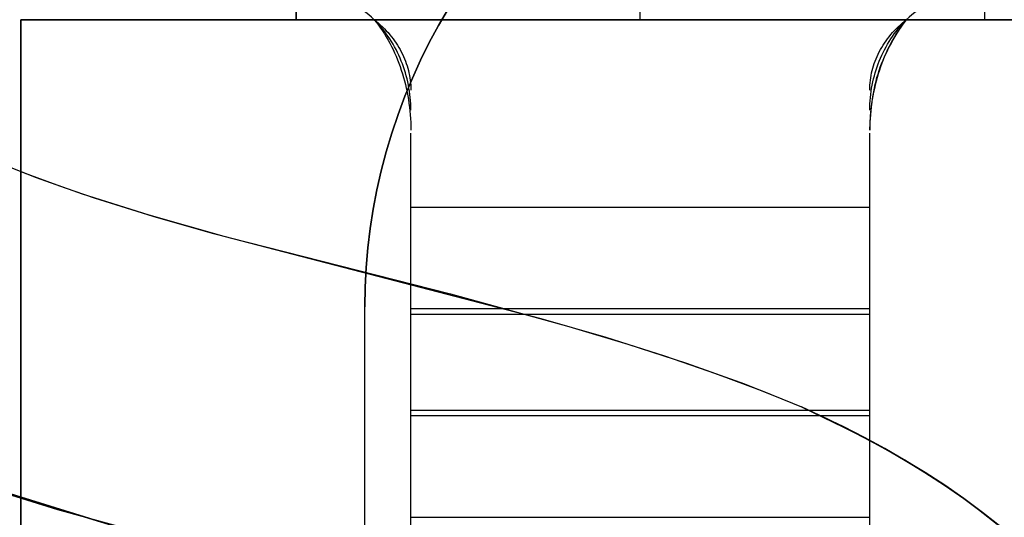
# Model space of a CAD drawing. Header units: millimetres. Extents: x -88 to 88, y -12 to 103.
# Tile 161 of 256: x -46.892 to -46.034, y 8.602 to 9.035. Entities that reach past the tile are written whole.
import ezdxf

# ---------------------------------------------------------------- set-up
doc = ezdxf.new("R2010")
doc.units = ezdxf.units.MM
doc.layers.add('Default', color=7, linetype='Continuous', true_color=0x000000)
doc.layers.add('TOP', color=7, linetype='Continuous', true_color=0xc80000)

msp = doc.modelspace()

# ---------------------------------------------------------------- linework, layer by layer
at = {"layer": 'Default', "color": 254, "true_color": 0xcad1ee}
for points in [[(-46.6511773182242, 11.23518742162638), (-46.6511773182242, 9.035187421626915)], [(-46.6511773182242, 9.035187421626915), (-46.6511773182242, 11.23518742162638)], [(-46.6511773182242, 11.23518742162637), (-46.6511773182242, 9.035187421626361)], [(-46.05117731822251, 11.23518742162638), (-46.05117731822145, 9.035187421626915)], [(-46.05117731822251, 11.23518742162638), (-46.05117731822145, 9.035187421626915)], [(-46.05117731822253, 11.23518742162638), (-46.05117731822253, 9.03518742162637)], [(-46.35117731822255, 9.035187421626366), (-46.35117731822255, 9.93518742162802)], [(-46.35117731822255, 9.035187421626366), (-46.35117731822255, 9.93518742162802)], [(-46.58305231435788, 9.0351874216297), (-46.58544948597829, 9.037347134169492), (-46.58791508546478, 9.039428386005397), (-46.5904465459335, 9.04142901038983), (-46.59304123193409, 9.043346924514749), (-46.59569644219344, 9.045180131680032), (-46.59840941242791, 9.046926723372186), (-46.60117731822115, 9.048584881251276)], [(-46.58305231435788, 9.0351874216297), (-46.58544948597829, 9.037347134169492), (-46.58791508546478, 9.039428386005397), (-46.5904465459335, 9.04142901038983), (-46.59304123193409, 9.043346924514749), (-46.59569644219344, 9.045180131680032), (-46.59840941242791, 9.046926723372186), (-46.60117731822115, 9.048584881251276)], [(-46.10117731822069, 9.048584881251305), (-46.10394522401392, 9.046926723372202), (-46.10665819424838, 9.045180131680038), (-46.10931340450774, 9.043346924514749), (-46.11190809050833, 9.041429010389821), (-46.11443955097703, 9.039428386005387), (-46.11690515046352, 9.03734713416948), (-46.11930232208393, 9.035187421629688)], [(-46.10117731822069, 9.048584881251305), (-46.10394522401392, 9.046926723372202), (-46.10665819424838, 9.045180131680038), (-46.10931340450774, 9.043346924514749), (-46.11190809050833, 9.041429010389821), (-46.11443955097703, 9.039428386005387), (-46.11690515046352, 9.03734713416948), (-46.11930232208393, 9.035187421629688)], [(-46.59117731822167, 8.785187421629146), (-46.59088582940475, 8.80225797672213), (-46.59001170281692, 8.81930862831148), (-46.5885559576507, 8.836319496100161), (-46.58652029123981, 8.853270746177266), (-46.58390707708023, 8.870142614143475), (-46.58071936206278, 8.886915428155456), (-46.57696086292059, 8.90356963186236), (-46.57263596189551, 8.920085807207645), (-46.56774970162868, 8.93644469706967), (-46.56230777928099, 8.95262722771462), (-46.5563165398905, 8.968614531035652), (-46.5497829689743, 8.98438796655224), (-46.54271468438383, 8.999929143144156), (-46.53511992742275, 9.015219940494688), (-46.52700755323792, 9.030242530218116), (-46.51838702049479, 9.04497939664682)], [(-46.59117731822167, 8.785187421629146), (-46.59088582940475, 8.80225797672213), (-46.59001170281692, 8.81930862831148), (-46.5885559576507, 8.836319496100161), (-46.58652029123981, 8.853270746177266), (-46.58390707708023, 8.870142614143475), (-46.58071936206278, 8.886915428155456), (-46.57696086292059, 8.90356963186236), (-46.57263596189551, 8.920085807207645), (-46.56774970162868, 8.93644469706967), (-46.56230777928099, 8.95262722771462), (-46.5563165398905, 8.968614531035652), (-46.5497829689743, 8.98438796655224), (-46.54271468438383, 8.999929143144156), (-46.53511992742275, 9.015219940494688), (-46.52700755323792, 9.030242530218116), (-46.51838702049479, 9.04497939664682)], [(-46.51838702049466, 9.04497939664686), (-46.52700755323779, 9.030242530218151), (-46.5351199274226, 9.01521994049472), (-46.54271468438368, 8.999929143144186), (-46.54978296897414, 8.984387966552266), (-46.55631653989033, 8.968614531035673), (-46.56230777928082, 8.952627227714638), (-46.56774970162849, 8.936444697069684), (-46.57263596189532, 8.920085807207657), (-46.57696086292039, 8.903569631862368), (-46.58071936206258, 8.886915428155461), (-46.58390707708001, 8.87014261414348), (-46.58652029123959, 8.85327074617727), (-46.58855595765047, 8.836319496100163), (-46.59001170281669, 8.819308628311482), (-46.59088582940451, 8.80225797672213), (-46.59117731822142, 8.785187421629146)], [(-46.89117731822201, 6.235187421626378), (-46.89117731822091, 9.035187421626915)], [(-46.89117731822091, 9.035187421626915), (-44.55117731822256, 9.035187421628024)], [(-46.89117731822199, 5.835187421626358), (-46.89117731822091, 9.035187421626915)], [(-46.89117731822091, 9.035187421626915), (-44.55117731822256, 9.035187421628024)], [(-46.89117731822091, 9.035187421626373), (-46.89117731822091, 5.920187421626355)], [(-46.65117731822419, 9.03518742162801), (-46.89117731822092, 9.03518742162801)], [(-46.6511773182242, 9.035187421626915), (-46.05117731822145, 9.035187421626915)], [(-46.05117731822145, 9.035187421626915), (-46.6511773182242, 9.035187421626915)], [(-46.11930232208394, 9.035187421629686), (-46.58305231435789, 9.0351874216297)], [(-46.11930232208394, 9.035187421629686), (-46.58305231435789, 9.0351874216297)], [(-45.55117731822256, 9.03518742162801), (-46.05117731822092, 9.03518742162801)], [(-46.55117731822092, 8.424620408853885), (-46.55117731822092, 8.936287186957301)], [(-46.15117731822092, 8.424620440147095), (-46.15117731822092, 8.936287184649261)], [(-46.55117731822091, 8.871853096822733), (-46.15117731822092, 8.871853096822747)], [(-46.59117731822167, 7.285187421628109), (-46.59117731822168, 8.785187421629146)], [(-46.59117731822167, 7.285187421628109), (-46.59117731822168, 8.785187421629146)], [(-46.59117731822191, 7.285187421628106), (-46.59117731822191, 8.78518742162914)], [(-46.15117731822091, 8.783370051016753), (-46.5511773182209, 8.783370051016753)], [(-46.55117731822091, 8.778670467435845), (-46.15117731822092, 8.778670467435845)], [(-46.55117731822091, 8.694887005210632), (-46.1511773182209, 8.694887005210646)], [(-46.15117731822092, 8.69018742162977), (-46.55117731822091, 8.69018742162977)], [(-46.55117731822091, 8.60170437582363), (-46.1511773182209, 8.601704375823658)]]:
    msp.add_lwpolyline(points, dxfattribs=at)
at = {"layer": 'Default', "color": 254, "true_color": 0xcad1ee, "extrusion": (1, 0, 0)}
for points in [[(9.035187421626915, -4.900000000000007), (9.035187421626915, -4.270000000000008)], [(9.035187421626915, -4.685000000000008), (9.035187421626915, -4.485000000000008)], [(9.0351874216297, -4.685000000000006), (9.0351874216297, -4.485000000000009)], [(8.778670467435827, -4.548408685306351), (8.79568578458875, -4.539821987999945), (8.812988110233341, -4.531829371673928), (8.830556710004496, -4.52444041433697), (8.848370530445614, -4.517663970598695), (8.86640822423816, -4.511508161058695), (8.884648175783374, -4.505980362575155), (8.903068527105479, -4.501087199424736), (8.92164720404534, -4.496834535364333), (8.940361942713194, -4.493227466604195), (8.959190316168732, -4.490270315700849), (8.978109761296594, -4.48796662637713), (8.99709760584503, -4.486319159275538), (9.016131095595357, -4.485329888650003), (9.035187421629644, -4.485000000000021)], [(8.871853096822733, -4.725374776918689), (8.882687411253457, -4.719907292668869), (8.893704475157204, -4.714818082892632), (8.904891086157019, -4.71011324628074), (8.916233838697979, -4.705798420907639), (8.92771914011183, -4.701878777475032), (8.939333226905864, -4.698359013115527), (8.951062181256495, -4.695243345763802), (8.962891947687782, -4.692535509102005), (8.974808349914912, -4.690238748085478), (8.986797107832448, -4.688355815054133), (8.998843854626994, -4.686888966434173), (9.010934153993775, -4.685839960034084), (9.023053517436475, -4.685210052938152), (9.035187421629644, -4.685000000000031)], [(9.035187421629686, -4.685000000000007), (9.035187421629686, -4.485000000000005)], [(9.035187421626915, -4.485000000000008), (9.035187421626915, -4.685000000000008)], [(8.9389312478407, -4.493479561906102), (8.973897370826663, -4.690399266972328)], [(8.973897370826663, -4.690399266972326), (8.938931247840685, -4.493479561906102)], [(8.871853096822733, -4.725374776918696), (8.694887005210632, -4.818557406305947)], [(8.694887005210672, -4.818557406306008), (8.871853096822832, -4.72537477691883)], [(8.694887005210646, -4.818557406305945), (8.871853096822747, -4.725374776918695)], [(8.785187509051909, -3.270000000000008), (8.785187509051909, -3.070000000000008)], [(8.785187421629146, -3.070000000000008), (8.785187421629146, -3.270000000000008)], [(8.60170437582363, -4.641591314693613), (8.778670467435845, -4.548408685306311)], [(8.601704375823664, -4.641591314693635), (8.778670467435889, -4.548408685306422)], [(8.778670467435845, -4.548408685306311), (8.601704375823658, -4.641591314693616)], [(8.34518742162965, -4.905000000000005), (8.371166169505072, -4.904550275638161), (8.397113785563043, -4.903201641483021), (8.422999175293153, -4.900955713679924), (8.448791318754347, -4.897815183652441), (8.474459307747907, -4.893783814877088), (8.499972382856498, -4.888866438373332), (8.525299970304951, -4.883068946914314), (8.550411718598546, -4.876398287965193), (8.575277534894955, -4.868862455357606), (8.599867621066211, -4.860470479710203), (8.624152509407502, -4.851232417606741), (8.648103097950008, -4.841159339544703), (8.671690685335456, -4.830263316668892), (8.694887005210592, -4.818557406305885)], [(8.601704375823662, -4.641591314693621), (8.584689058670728, -4.650178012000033), (8.567386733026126, -4.658170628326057), (8.549818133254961, -4.665559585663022), (8.53200431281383, -4.672336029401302), (8.513966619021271, -4.678491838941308), (8.495726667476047, -4.684019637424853), (8.47730631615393, -4.688912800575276), (8.458727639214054, -4.693165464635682), (8.44001290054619, -4.696772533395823), (8.421184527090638, -4.699729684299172), (8.402265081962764, -4.702033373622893), (8.383277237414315, -4.703680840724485), (8.364243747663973, -4.704670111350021), (8.345187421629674, -4.705000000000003)]]:
    msp.add_lwpolyline(points, dxfattribs=at)
at = {"layer": 'Default', "color": 254, "true_color": 0xcad1ee, "extrusion": (0.9999999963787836, -6.795145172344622e-06, 8.483076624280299e-05)}
msp.add_lwpolyline([(8.990907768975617, -4.482899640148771), (9.006853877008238, -4.68197126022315)], dxfattribs=at)
at = {"layer": 'Default', "color": 254, "true_color": 0xcad1ee, "extrusion": (0.9999999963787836, 6.795145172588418e-06, -8.483076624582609e-05)}
msp.add_lwpolyline([(8.991507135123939, -4.490382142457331), (9.007504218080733, -4.690090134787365)], dxfattribs=at)
at = {"layer": 'Default', "color": 254, "true_color": 0xcad1ee, "extrusion": (1, -5.588636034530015e-13, 1.630536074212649e-12)}
msp.add_lwpolyline([(8.973897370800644, -4.690399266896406), (8.962087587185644, -4.69270601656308), (8.950363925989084, -4.695416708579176), (8.938740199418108, -4.698528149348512), (8.927230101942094, -4.702036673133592), (8.915847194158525, -4.705938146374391), (8.904604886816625, -4.710227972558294), (8.893516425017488, -4.714901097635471), (8.882594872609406, -4.719952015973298), (8.871853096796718, -4.7253747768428)], dxfattribs=at)
at = {"layer": 'Default', "color": 254, "true_color": 0xcad1ee, "extrusion": (1, -1.869620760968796e-13, 1.391703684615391e-13)}
msp.add_lwpolyline([(8.871853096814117, -4.72537477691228), (8.882594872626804, -4.719952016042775), (8.893516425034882, -4.714901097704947), (8.904604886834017, -4.710227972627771), (8.915847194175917, -4.705938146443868), (8.927230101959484, -4.70203667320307), (8.938740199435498, -4.69852814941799), (8.950363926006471, -4.695416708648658), (8.962087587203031, -4.692706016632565), (8.973897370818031, -4.690399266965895)], dxfattribs=at)
at = {"layer": 'Default', "color": 254, "true_color": 0xcad1ee, "extrusion": (1, -3.552062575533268e-13, 1.424415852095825e-12)}
msp.add_lwpolyline([(8.938931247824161, -4.493479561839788), (8.920383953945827, -4.497102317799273), (8.901971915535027, -4.501359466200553), (8.883716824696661, -4.506245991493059), (8.865640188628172, -4.511756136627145), (8.847763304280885, -4.51788340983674), (8.830107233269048, -4.524620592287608), (8.812692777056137, -4.531959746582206), (8.795540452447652, -4.539892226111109), (8.77867046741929, -4.548408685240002)], dxfattribs=at)
at = {"layer": 'Default', "color": 254, "true_color": 0xcad1ee, "extrusion": (1, 1.184020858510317e-13, -4.748052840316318e-13)}
msp.add_lwpolyline([(8.938931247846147, -4.493479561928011), (8.920383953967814, -4.497102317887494), (8.901971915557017, -4.501359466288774), (8.883716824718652, -4.50624599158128), (8.865640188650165, -4.511756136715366), (8.847763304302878, -4.517883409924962), (8.830107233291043, -4.524620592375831), (8.812692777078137, -4.53195974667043), (8.795540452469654, -4.539892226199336), (8.778670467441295, -4.54840868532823)], dxfattribs=at)
at = {"layer": 'Default', "color": 254, "true_color": 0xcad1ee, "extrusion": (1, -5.802219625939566e-14, 1.525279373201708e-13)}
msp.add_lwpolyline([(8.345187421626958, -4.904999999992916), (8.37116616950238, -4.904550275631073), (8.397113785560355, -4.903201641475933), (8.422999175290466, -4.900955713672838), (8.448791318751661, -4.897815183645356), (8.47445930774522, -4.893783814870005), (8.499972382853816, -4.888866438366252), (8.52529997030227, -4.883068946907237), (8.550411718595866, -4.876398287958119), (8.575277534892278, -4.868862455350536), (8.599867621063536, -4.860470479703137), (8.62415250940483, -4.851232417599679), (8.64810309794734, -4.841159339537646), (8.671690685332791, -4.83026331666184), (8.694887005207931, -4.818557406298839)], dxfattribs=at)
at = {"layer": 'Default', "color": 254, "true_color": 0xcad1ee, "extrusion": (1, -1.972496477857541e-14, 1.619946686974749e-13)}
msp.add_lwpolyline([(8.694887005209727, -4.818557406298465), (8.671690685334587, -4.830263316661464), (8.648103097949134, -4.841159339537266), (8.624152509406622, -4.851232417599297), (8.599867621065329, -4.860470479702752), (8.57527753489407, -4.868862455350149), (8.550411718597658, -4.87639828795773), (8.52529997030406, -4.883068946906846), (8.499972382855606, -4.888866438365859), (8.474459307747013, -4.893783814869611), (8.448791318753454, -4.897815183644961), (8.422999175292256, -4.900955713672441), (8.397113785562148, -4.903201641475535), (8.371166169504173, -4.904550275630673), (8.34518742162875, -4.904999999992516)], dxfattribs=at)
at = {"layer": 'Default', "color": 254, "true_color": 0xcad1ee, "extrusion": (1, 1.597702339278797e-13, -8.704584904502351e-13)}
msp.add_lwpolyline([(8.345187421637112, -4.705000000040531), (8.36424374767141, -4.704670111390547), (8.383277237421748, -4.703680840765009), (8.402265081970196, -4.702033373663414), (8.421184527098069, -4.699729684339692), (8.440012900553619, -4.696772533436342), (8.45872763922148, -4.6931654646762), (8.477306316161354, -4.688912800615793), (8.495726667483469, -4.684019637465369), (8.513966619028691, -4.678491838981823), (8.532004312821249, -4.672336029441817), (8.549818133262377, -4.665559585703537), (8.567386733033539, -4.658170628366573), (8.58468905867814, -4.650178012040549), (8.601704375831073, -4.641591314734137)], dxfattribs=at)
at = {"layer": 'Default', "color": 254, "true_color": 0xcad1ee}
for points in [[(-46.58305231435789, 9.0351874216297, -4.685000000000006), (-46.58118333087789, 9.033684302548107, -4.685001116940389), (-46.57936491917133, 9.032142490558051, -4.68500512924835), (-46.57759765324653, 9.030563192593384, -4.685013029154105), (-46.57588210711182, 9.028947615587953, -4.685025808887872), (-46.57421885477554, 9.027296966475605, -4.685044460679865), (-46.57260847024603, 9.025612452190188, -4.685069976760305), (-46.57105152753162, 9.023895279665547, -4.685103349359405), (-46.56954860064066, 9.022146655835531, -4.685145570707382), (-46.56810026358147, 9.020367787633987, -4.685197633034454), (-46.5667070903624, 9.018559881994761, -4.685260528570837), (-46.56536965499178, 9.016724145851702, -4.685335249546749), (-46.56408853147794, 9.014861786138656, -4.685422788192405), (-46.56286429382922, 9.01297400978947, -4.685524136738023), (-46.56169751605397, 9.011062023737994, -4.685640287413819), (-46.56058877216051, 9.009127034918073, -4.68577223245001), (-46.55953863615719, 9.007170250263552, -4.685920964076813), (-46.55854768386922, 9.005193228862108, -4.686087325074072), (-46.55761649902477, 9.003197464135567, -4.68627116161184), (-46.55674565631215, 9.001184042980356, -4.686471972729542), (-46.55593573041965, 8.999154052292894, -4.686689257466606), (-46.55518729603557, 8.997108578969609, -4.686922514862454), (-46.55450092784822, 8.995048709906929, -4.687171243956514), (-46.55387720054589, 8.992975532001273, -4.68743494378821), (-46.55331668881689, 8.99089013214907, -4.687713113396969), (-46.55281996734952, 8.988793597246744, -4.688005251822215), (-46.55238761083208, 8.986687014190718, -4.688310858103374), (-46.55202019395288, 8.984571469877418, -4.688629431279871), (-46.55171829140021, 8.982448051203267, -4.688960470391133), (-46.55148247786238, 8.980317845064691, -4.689303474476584), (-46.55131332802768, 8.978181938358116, -4.68965794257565), (-46.55121141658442, 8.976041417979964, -4.690023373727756), (-46.55117731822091, 8.973897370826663, -4.690399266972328)], [(-46.58305231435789, 9.0351874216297, -4.485000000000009), (-46.58118734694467, 9.032831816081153, -4.485006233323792), (-46.57937243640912, 9.030415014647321, -4.485025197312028), (-46.57760818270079, 9.027938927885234, -4.485057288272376), (-46.57589518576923, 9.02540546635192, -4.48510290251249), (-46.57423404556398, 9.022816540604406, -4.485162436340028), (-46.57262536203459, 9.020174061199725, -4.485236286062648), (-46.57106973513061, 9.017479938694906, -4.485324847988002), (-46.5695677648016, 9.014736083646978, -4.485428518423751), (-46.56812005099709, 9.011944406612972, -4.485547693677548), (-46.56672719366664, 9.009106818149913, -4.485682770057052), (-46.5653897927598, 9.006225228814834, -4.485834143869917), (-46.56410844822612, 9.003301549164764, -4.4860022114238), (-46.56288376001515, 9.000337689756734, -4.486187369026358), (-46.56171632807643, 8.997335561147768, -4.486390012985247), (-46.56060675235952, 8.994297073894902, -4.486610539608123), (-46.55955563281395, 8.991224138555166, -4.486849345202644), (-46.55856356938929, 8.988118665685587, -4.487106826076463), (-46.55763116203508, 8.98498256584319, -4.487383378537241), (-46.55675901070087, 8.981817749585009, -4.487679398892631), (-46.55594771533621, 8.978626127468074, -4.48799528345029), (-46.55519787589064, 8.975409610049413, -4.488331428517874), (-46.55451009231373, 8.972170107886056, -4.48868823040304), (-46.55388496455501, 8.968909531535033, -4.489066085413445), (-46.55332309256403, 8.965629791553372, -4.489465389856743), (-46.55282507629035, 8.962332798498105, -4.489886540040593), (-46.55239151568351, 8.959020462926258, -4.49032993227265), (-46.55202301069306, 8.955694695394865, -4.49079596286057), (-46.55172016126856, 8.952357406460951, -4.491285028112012), (-46.55148356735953, 8.949010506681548, -4.491797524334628), (-46.55131382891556, 8.945655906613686, -4.492333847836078), (-46.55121154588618, 8.942295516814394, -4.492894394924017), (-46.55117731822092, 8.9389312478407, -4.493479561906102)], [(-46.55117731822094, 8.956414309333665, -4.591939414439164), (-46.55121148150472, 8.959168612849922, -4.591460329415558), (-46.55131357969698, 8.961919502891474, -4.591001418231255), (-46.55148302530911, 8.964665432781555, -4.590562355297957), (-46.55171923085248, 8.967404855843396, -4.590142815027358), (-46.55202160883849, 8.970136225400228, -4.589742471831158), (-46.55238957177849, 8.972857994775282, -4.589361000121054), (-46.55282253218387, 8.975568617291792, -4.588998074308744), (-46.55331990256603, 8.978266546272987, -4.588653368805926), (-46.55388109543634, 8.980950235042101, -4.588326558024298), (-46.55450552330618, 8.983618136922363, -4.588017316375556), (-46.55519259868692, 8.986268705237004, -4.587725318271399), (-46.55594173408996, 8.98890039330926, -4.587450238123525), (-46.55675234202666, 8.991511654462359, -4.587191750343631), (-46.55762383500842, 8.994100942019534, -4.586949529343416), (-46.55855562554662, 8.996666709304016, -4.586723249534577), (-46.55954712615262, 8.999207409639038, -4.586512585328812), (-46.56059774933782, 9.00172149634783, -4.586317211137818), (-46.5617069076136, 9.004207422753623, -4.586136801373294), (-46.56287401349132, 9.00666364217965, -4.585971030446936), (-46.56409847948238, 9.009088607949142, -4.585819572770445), (-46.56537971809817, 9.01148077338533, -4.585682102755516), (-46.56671714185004, 9.01383859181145, -4.585558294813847), (-46.5681101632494, 9.016160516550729, -4.585447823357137), (-46.56955819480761, 9.018445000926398, -4.585350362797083), (-46.57106064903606, 9.020690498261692, -4.585265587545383), (-46.57261693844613, 9.02289546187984, -4.585193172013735), (-46.57422647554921, 9.025058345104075, -4.585132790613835), (-46.57588867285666, 9.027177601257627, -4.585084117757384), (-46.57760294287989, 9.029251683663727, -4.585046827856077), (-46.57936869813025, 9.031279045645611, -4.585020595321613), (-46.58118535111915, 9.03325814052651, -4.585005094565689), (-46.58305231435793, 9.03518742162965, -4.585000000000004)], [(-46.1511773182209, 8.973897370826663, -4.690399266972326), (-46.15114321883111, 8.976041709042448, -4.690026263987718), (-46.15104130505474, 8.978183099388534, -4.689668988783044), (-46.150872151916, 8.98032035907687, -4.689327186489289), (-46.15063633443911, 8.982452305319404, -4.689000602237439), (-46.15033442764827, 8.984577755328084, -4.688688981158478), (-46.1499670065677, 8.986695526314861, -4.688392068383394), (-46.1495346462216, 8.988804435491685, -4.68810960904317), (-46.14903792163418, 8.990903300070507, -4.687841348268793), (-46.14847740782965, 8.992990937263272, -4.687587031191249), (-46.14785367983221, 8.995066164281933, -4.687346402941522), (-46.14716731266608, 8.99712779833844, -4.687119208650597), (-46.14641888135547, 8.99917465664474, -4.686905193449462), (-46.14560896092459, 9.001205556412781, -4.6867041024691), (-46.14473812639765, 9.003219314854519, -4.686515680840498), (-46.14380695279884, 9.005214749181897, -4.686339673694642), (-46.1428160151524, 9.007190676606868, -4.686175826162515), (-46.14176588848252, 9.009145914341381, -4.686023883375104), (-46.14065714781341, 9.011079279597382, -4.685883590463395), (-46.13949036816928, 9.012989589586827, -4.685754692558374), (-46.13826612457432, 9.01487566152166, -4.685636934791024), (-46.13698499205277, 9.016736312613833, -4.685530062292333), (-46.13564754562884, 9.018570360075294, -4.685433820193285), (-46.13425436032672, 9.020376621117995, -4.685347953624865), (-46.13280601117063, 9.022153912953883, -4.685272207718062), (-46.13130307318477, 9.023901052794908, -4.685206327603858), (-46.12974612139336, 9.02561685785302, -4.685150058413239), (-46.1281357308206, 9.027300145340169, -4.685103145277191), (-46.1264724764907, 9.028949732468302, -4.685065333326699), (-46.12475693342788, 9.030564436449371, -4.68503636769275), (-46.12298967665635, 9.032143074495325, -4.685015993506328), (-46.12117128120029, 9.033684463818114, -4.685003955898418), (-46.11930232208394, 9.035187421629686, -4.685000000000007)], [(-46.11930232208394, 9.035187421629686, -4.485000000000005), (-46.12116734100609, 9.032831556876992, -4.485002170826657), (-46.12298228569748, 9.030414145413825, -4.485009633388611), (-46.12474655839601, 9.027937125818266, -4.485023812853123), (-46.12645956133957, 9.02540243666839, -4.485046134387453), (-46.12812069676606, 9.022812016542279, -4.485078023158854), (-46.12972936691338, 9.02016780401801, -4.485120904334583), (-46.13128497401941, 9.017471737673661, -4.485176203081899), (-46.13278692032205, 9.014725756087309, -4.485245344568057), (-46.1342346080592, 9.011931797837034, -4.485329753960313), (-46.13562743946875, 9.009091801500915, -4.485430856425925), (-46.13696481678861, 9.006207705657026, -4.485550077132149), (-46.13824614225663, 9.00328144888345, -4.48568884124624), (-46.13947081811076, 9.000314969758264, -4.485848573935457), (-46.14063824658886, 8.997310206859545, -4.486030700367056), (-46.14174782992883, 8.994269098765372, -4.486236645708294), (-46.14279897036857, 8.991193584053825, -4.486467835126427), (-46.14379118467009, 8.98808586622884, -4.486726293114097), (-46.14472370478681, 8.98494888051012, -4.487012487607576), (-46.14559593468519, 8.981784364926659, -4.487325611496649), (-46.14640727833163, 8.978594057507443, -4.487664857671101), (-46.14715713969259, 8.975379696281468, -4.48802941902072), (-46.14784492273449, 8.97214301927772, -4.488418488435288), (-46.14847003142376, 8.968885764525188, -4.488831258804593), (-46.14903186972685, 8.965609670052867, -4.48926692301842), (-46.14952984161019, 8.962316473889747, -4.489724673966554), (-46.14996335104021, 8.959007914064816, -4.490203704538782), (-46.15033180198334, 8.955685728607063, -4.490703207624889), (-46.15063459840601, 8.952351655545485, -4.49122237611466), (-46.15087114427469, 8.949007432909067, -4.491760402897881), (-46.15104084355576, 8.9456547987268, -4.492316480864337), (-46.15114310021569, 8.942295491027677, -4.492889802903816), (-46.1511773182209, 8.938931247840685, -4.493479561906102)], [(-46.1511773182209, 8.938931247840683, -4.493479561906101), (-46.1508610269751, 8.945034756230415, -4.492431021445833), (-46.15043781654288, 8.951136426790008, -4.491453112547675), (-46.1498775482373, 8.957237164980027, -4.4905454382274), (-46.14915008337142, 8.963337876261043, -4.489707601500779), (-46.1487142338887, 8.966388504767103, -4.489314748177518), (-46.1482252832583, 8.969439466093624, -4.488939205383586), (-46.14767946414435, 8.97249087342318, -4.488580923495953), (-46.14707300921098, 8.975542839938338, -4.488239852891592), (-46.14640215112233, 8.978595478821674, -4.487915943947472), (-46.14566312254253, 8.981648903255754, -4.487609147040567), (-46.1448521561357, 8.984703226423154, -4.487319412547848), (-46.14396548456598, 8.987758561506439, -4.487046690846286), (-46.14299497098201, 8.99081314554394, -4.486790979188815), (-46.14194008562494, 8.993852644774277, -4.48655328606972), (-46.1408025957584, 8.996877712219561, -4.48633340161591), (-46.13958426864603, 8.999889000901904, -4.486131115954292), (-46.13828687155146, 9.002887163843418, -4.485946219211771), (-46.1369121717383, 9.00587285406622, -4.485778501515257), (-46.13546193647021, 9.00884672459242, -4.485627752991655), (-46.13393793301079, 9.011809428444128, -4.485493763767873), (-46.1323419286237, 9.01476161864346, -4.485376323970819), (-46.13067569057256, 9.017703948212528, -4.485275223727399), (-46.12894098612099, 9.020637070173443, -4.485190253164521), (-46.12713958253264, 9.023561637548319, -4.485121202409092), (-46.12334374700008, 9.029387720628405, -4.485030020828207), (-46.11930232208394, 9.035187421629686, -4.485000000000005)], [(-46.1511773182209, 8.956380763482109, -4.591750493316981), (-46.15114315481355, 8.959136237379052, -4.591271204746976), (-46.15104105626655, 8.961888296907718, -4.590812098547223), (-46.15087161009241, 8.964635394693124, -4.590372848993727), (-46.15063540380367, 8.967375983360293, -4.58995313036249), (-46.15033302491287, 8.97010851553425, -4.589552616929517), (-46.14996506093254, 8.972831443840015, -4.589170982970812), (-46.14953209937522, 8.975543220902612, -4.588807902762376), (-46.14903472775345, 8.978242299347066, -4.588463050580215), (-46.14847353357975, 8.980927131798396, -4.58813610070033), (-46.14784910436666, 8.983596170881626, -4.587826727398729), (-46.14716202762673, 8.986247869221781, -4.587534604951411), (-46.14641289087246, 8.98888067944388, -4.587259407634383), (-46.14560228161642, 8.991493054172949, -4.587000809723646), (-46.14473078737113, 8.994083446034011, -4.586758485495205), (-46.14379899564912, 8.996650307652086, -4.586532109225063), (-46.14280749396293, 8.999192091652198, -4.586321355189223), (-46.1417568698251, 9.001707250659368, -4.58612589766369), (-46.14064771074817, 9.004194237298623, -4.585945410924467), (-46.13948060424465, 9.006651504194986, -4.585779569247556), (-46.1382561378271, 9.009077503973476, -4.585628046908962), (-46.13697489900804, 9.011470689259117, -4.585490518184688), (-46.1356374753, 9.01382951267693, -4.585366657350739), (-46.13424445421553, 9.016152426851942, -4.585256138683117), (-46.13279642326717, 9.018437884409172, -4.585158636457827), (-46.13129396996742, 9.020684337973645, -4.585073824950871), (-46.12973768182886, 9.022890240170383, -4.585001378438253), (-46.12812814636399, 9.025054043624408, -4.584940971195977), (-46.12646595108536, 9.027174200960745, -4.584892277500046), (-46.1247516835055, 9.029249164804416, -4.584854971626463), (-46.12298593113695, 9.031277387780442, -4.584828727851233), (-46.12116928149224, 9.033257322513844, -4.584813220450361), (-46.11930232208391, 9.03518742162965, -4.584808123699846)]]:
    msp.add_polyline3d(points, dxfattribs=at)
at = {"layer": 'TOP', "color": 254, "true_color": 0xcad1ee}
for points in [[(-46.91014068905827, 8.910446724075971), (-46.88818681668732, 8.901721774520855), (-46.86296494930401, 8.892411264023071), (-46.83756130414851, 8.88361183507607), (-46.77952718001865, 8.865090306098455), (-46.71408444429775, 8.846568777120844), (-46.43790786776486, 8.774952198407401), (-46.38110851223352, 8.758488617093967), (-46.33007141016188, 8.742436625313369), (-46.28479656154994, 8.726796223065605), (-46.24487237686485, 8.711978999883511), (-46.21071044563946, 8.697984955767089)], [(-46.21071044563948, 8.697984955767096), (-46.18858592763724, 8.687698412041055), (-46.16667036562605, 8.676993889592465), (-46.14592233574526, 8.665988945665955), (-46.12551141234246, 8.654356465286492), (-46.10620066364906, 8.642692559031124), (-46.08723358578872, 8.630484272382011), (-46.06951980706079, 8.618239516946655), (-46.06082526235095, 8.611887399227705), (-46.05224847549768, 8.605377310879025), (-46.04404343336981, 8.598906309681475)], [(-46.36299857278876, 8.464613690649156), (-46.37386883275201, 8.469035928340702), (-46.38481281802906, 8.47325707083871), (-46.41280090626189, 8.482723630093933), (-46.4461396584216, 8.493836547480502), (-46.48524066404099, 8.50577264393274), (-46.82150931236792, 8.597557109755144), (-46.8754275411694, 8.614020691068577), (-46.92481828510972, 8.630072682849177), (-46.97009313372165, 8.646124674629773), (-47.01084049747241, 8.661765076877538), (-47.02904357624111, 8.66916561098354), (-47.04706037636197, 8.676993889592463), (-47.07875277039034, 8.692222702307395)]]:
    msp.add_lwpolyline(points, dxfattribs=at)
at = {"layer": 'TOP', "color": 254, "true_color": 0xcad1ee, "extrusion": (1, 0, 0)}
for points in [[(8.901721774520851, 12.97315432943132), (8.901721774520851, 13.27343107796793)], [(8.88361183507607, 12.97374304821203), (8.88361183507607, 13.27401946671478)], [(8.865090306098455, 12.97448773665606), (8.865090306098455, 13.2747639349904)], [(8.846568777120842, 12.97540737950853), (8.846568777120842, 13.27568331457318)], [(8.832112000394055, 12.97624152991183), (8.552968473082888, 12.96632402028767)], [(8.828047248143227, 12.97648299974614), (8.828047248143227, 13.27675862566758)], [(8.809525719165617, 12.97759405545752), (8.809525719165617, 13.27786942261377)], [(8.79182736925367, 12.97860047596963), (8.79182736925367, 13.27887559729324)], [(8.7749521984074, 12.97948614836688), (8.7749521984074, 13.27976103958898)], [(8.758488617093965, 12.98025148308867), (8.758488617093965, 13.2805261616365)], [(8.742436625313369, 12.98089224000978), (8.742436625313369, 13.28116672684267)], [(8.726796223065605, 12.98141545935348), (8.726796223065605, 13.28168977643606)], [(8.711978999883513, 12.98183432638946), (8.711978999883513, 13.2821084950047)], [(8.676993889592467, 12.98244210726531), (8.676993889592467, 13.28271607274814)], [(8.654356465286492, 12.98261892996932), (8.654356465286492, 13.28289292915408)], [(8.630484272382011, 12.98268060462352), (8.630484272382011, 13.28295466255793)], [(8.614020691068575, 12.96322566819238), (8.614020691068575, 13.26350216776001)], [(8.605377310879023, 12.98262418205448), (8.605377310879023, 13.28289825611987)]]:
    msp.add_lwpolyline(points, dxfattribs=at)
at = {"layer": 'TOP', "color": 254, "true_color": 0xcad1ee, "extrusion": (0.9999999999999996, -1.665441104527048e-15, 3.338663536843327e-08)}
msp.add_lwpolyline([(8.697984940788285, 13.28243396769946), (8.697984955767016, 12.98215950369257)], dxfattribs=at)
at = {"layer": 'TOP', "color": 254, "true_color": 0xcad1ee, "extrusion": (-5.670678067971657e-07, 0.9999999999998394, -1.358231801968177e-08)}
msp.add_lwpolyline([(46.96944471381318, 12.96209356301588), (46.1104193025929, 12.98266880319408)], dxfattribs=at)
at = {"layer": 'TOP', "color": 254, "true_color": 0xcad1ee}
for points in [[(-46.90286252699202, 8.907454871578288, 13.27328109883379), (-46.87785619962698, 8.897788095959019, 13.27354441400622), (-46.8526084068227, 8.888743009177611, 13.27383735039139), (-46.8272012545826, 8.88015153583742, 13.27414734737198), (-46.77605485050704, 8.864061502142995, 13.27481123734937), (-46.7244948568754, 8.849369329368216, 13.27553320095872), (-46.51675656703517, 8.796241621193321, 13.27863153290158), (-46.41333171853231, 8.767975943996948, 13.28009849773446), (-46.36195731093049, 8.752632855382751, 13.28077268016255), (-46.31098823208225, 8.735988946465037, 13.28139338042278), (-46.2604845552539, 8.717951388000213, 13.28195010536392), (-46.23550402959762, 8.708209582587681, 13.28220121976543), (-46.21071045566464, 8.697984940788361, 13.28243242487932)], [(-46.90285281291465, 8.907450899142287, 12.97300401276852), (-46.877826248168, 8.89777684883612, 12.97326772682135), (-46.85255789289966, 8.888725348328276, 12.97356110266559), (-46.8271299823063, 8.880127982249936, 12.97387149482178), (-46.77601905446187, 8.864050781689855, 12.97453512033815), (-46.72449517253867, 8.849369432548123, 12.97525679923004), (-46.51675803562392, 8.796242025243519, 12.97835591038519), (-46.41333502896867, 8.767976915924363, 12.97982323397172), (-46.36196111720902, 8.752634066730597, 12.98049760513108), (-46.31099251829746, 8.735990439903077, 12.98111849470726), (-46.26048667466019, 8.717952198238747, 12.98167543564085), (-46.23550507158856, 8.70821001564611, 12.98192665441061), (-46.21071044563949, 8.697984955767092, 12.98215796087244)], [(-46.21071045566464, 8.697984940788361, 13.28243242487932), (-46.17396900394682, 8.680351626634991, 13.28267926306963), (-46.15591597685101, 8.671076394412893, 13.28277858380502), (-46.13808769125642, 8.661425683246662, 13.2828590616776), (-46.12049385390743, 8.651347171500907, 13.28291861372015), (-46.10314417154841, 8.640788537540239, 13.28295515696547), (-46.08604835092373, 8.629697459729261, 13.28296660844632), (-46.06921609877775, 8.618021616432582, 13.2829508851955), (-46.0529715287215, 8.605973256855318, 13.282907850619), (-46.03705532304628, 8.59335287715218, 13.28283657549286)], [(-46.03688942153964, 8.593050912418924, 13.28283106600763), (-46.0527835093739, 8.605779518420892, 13.28290049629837), (-46.06089425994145, 8.61193450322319, 13.28292437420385), (-46.06911166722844, 8.61794661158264, 13.28294129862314), (-46.08584118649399, 8.629553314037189, 13.28295510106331), (-46.10291521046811, 8.640647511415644, 13.28294352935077), (-46.12028492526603, 8.651281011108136, 13.28290821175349), (-46.13790151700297, 8.661505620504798, 13.28285077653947), (-46.15575270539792, 8.671308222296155, 13.28277285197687), (-46.17387029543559, 8.680600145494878, 13.28267606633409), (-46.21071045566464, 8.697984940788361, 13.28243242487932)], [(-46.21071044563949, 8.697984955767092, 12.98215796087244), (-46.17387479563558, 8.680602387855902, 12.98240165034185), (-46.15575937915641, 8.671311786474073, 12.98249843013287), (-46.13791031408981, 8.661510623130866, 12.98257633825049), (-46.12029477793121, 8.651286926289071, 12.98263375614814), (-46.10292608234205, 8.640654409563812, 12.98266905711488), (-46.08585302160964, 8.629561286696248, 12.98268061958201), (-46.06912439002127, 8.617955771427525, 12.98266682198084), (-46.06090699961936, 8.611944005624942, 12.98264990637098), (-46.0527962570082, 8.60578937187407, 12.9826260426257), (-46.03690216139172, 8.593061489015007, 12.98255665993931)], [(-46.03704025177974, 8.593334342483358, 12.98256244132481), (-46.05295369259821, 8.605956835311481, 12.98263379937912), (-46.06919285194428, 8.618004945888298, 12.98267689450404), (-46.08602449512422, 8.629683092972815, 12.98269265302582), (-46.10312066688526, 8.640776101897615, 12.98268119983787), (-46.12047168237, 8.651336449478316, 12.98264462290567), (-46.13806785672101, 8.66141661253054, 12.98258501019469), (-46.15589950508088, 8.671069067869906, 12.9825044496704), (-46.1739569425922, 8.680346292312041, 12.98240502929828), (-46.21071044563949, 8.697984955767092, 12.98215796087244)], [(-46.36299858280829, 8.464613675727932, 13.27051393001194), (-46.38496478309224, 8.473253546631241, 13.27029671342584), (-46.40709212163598, 8.481278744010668, 13.27005356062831), (-46.42935990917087, 8.488782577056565, 13.26978827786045), (-46.45174745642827, 8.49585835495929, 13.26950467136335), (-46.54208145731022, 8.521747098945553, 13.26826313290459), (-46.72362653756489, 8.570473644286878, 13.26563796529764), (-46.85916542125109, 8.608381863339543, 13.26372127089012), (-46.9039695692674, 8.622427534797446, 13.26313943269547), (-46.94842622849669, 8.637588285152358, 13.2626045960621), (-46.99243954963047, 8.654110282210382, 13.26212784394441), (-47.01425000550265, 8.662958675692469, 13.26191471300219), (-47.03591368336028, 8.672239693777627, 13.2617202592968), (-47.05741860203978, 8.681984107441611, 13.26154586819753), (-47.07875278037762, 8.692222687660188, 13.26139292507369)], [(-47.07875278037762, 8.692222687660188, 13.26139292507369), (-47.04695717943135, 8.67696894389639, 13.26162903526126), (-47.03621392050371, 8.672204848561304, 13.26171841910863), (-47.0144951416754, 8.663205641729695, 13.26191216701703), (-46.99260671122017, 8.654626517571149, 13.26212473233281), (-46.94851942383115, 8.638313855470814, 13.26260079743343), (-46.9040226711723, 8.623166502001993, 13.26313549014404), (-46.81420867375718, 8.595426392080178, 13.26433637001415), (-46.54206700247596, 8.52174308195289, 13.26826337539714), (-46.49594355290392, 8.508851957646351, 13.26889869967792), (-46.45175261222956, 8.495640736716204, 13.26948438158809), (-46.42663071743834, 8.487345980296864, 13.26980348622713), (-46.40312655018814, 8.479550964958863, 13.27008603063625), (-46.39211287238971, 8.475851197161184, 13.27021144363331), (-46.38172763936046, 8.472103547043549, 13.27032513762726), (-46.36299858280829, 8.464613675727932, 13.27051393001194)], [(-46.36299857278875, 8.464613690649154, 12.97023890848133), (-46.38171868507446, 8.472100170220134, 12.97005014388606), (-46.39209842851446, 8.475846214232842, 12.96993647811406), (-46.40310610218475, 8.47954426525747, 12.96981110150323), (-46.42659730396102, 8.487334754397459, 12.9695286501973), (-46.45170476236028, 8.495625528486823, 12.96920965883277), (-46.49587589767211, 8.508832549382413, 12.9686241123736), (-46.54198070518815, 8.521719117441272, 12.96798891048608), (-46.72361518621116, 8.570470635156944, 12.96536178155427), (-46.81420701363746, 8.595425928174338, 12.964059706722), (-46.90401913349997, 8.623165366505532, 12.96285851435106), (-46.94851539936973, 8.638312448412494, 12.96232365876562), (-46.99260221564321, 8.654624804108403, 12.96184743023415), (-47.01449178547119, 8.66320431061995, 12.96163477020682), (-47.03621170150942, 8.672203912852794, 12.96144092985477), (-47.04695552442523, 8.676968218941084, 12.96135150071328), (-47.07875277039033, 8.692222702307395, 12.9611152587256)], [(-47.07875277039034, 8.692222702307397, 12.9611152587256), (-47.05747676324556, 8.68201385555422, 12.96126792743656), (-47.03600630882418, 8.672289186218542, 12.96144226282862), (-47.01435680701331, 8.663019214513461, 12.96163684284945), (-46.99254365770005, 8.654174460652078, 12.96185024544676), (-46.94848801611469, 8.637642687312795, 12.96232783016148), (-46.90396258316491, 8.622458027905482, 12.96286364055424), (-46.85909055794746, 8.608384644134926, 12.96344630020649), (-46.54202118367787, 8.521730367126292, 12.967988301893), (-46.45171709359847, 8.495849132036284, 12.96922972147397), (-46.42933710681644, 8.488775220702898, 12.96951329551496), (-46.40707690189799, 8.481273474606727, 12.96977855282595), (-46.38495716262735, 8.473250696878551, 12.97002169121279), (-46.36299857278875, 8.464613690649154, 12.97023890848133)]]:
    msp.add_polyline3d(points, dxfattribs=at)

doc.saveas('drawing.dxf')
